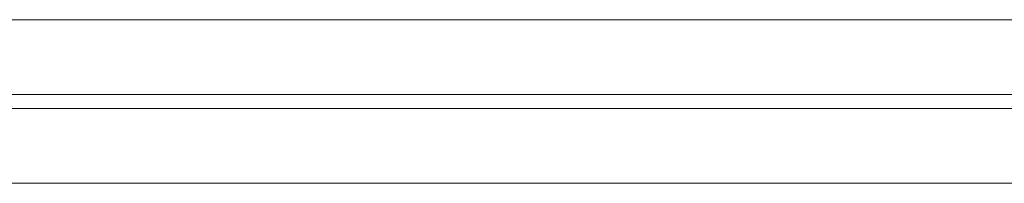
# Model space of a CAD drawing. Header units: inches. Extents: x 34737 to 291769, y 4926 to 74566.
# Tile 30 of 256: x 250061 to 250101, y 31126 to 31133. Entities that reach past the tile are written whole.
import ezdxf

# ---------------------------------------------------------------- set-up
doc = ezdxf.new("R2010")
doc.units = ezdxf.units.IN
doc.header["$LTSCALE"] = 300
doc.layers.add('_MB_szklo_0.15', color=142, linetype='Continuous', lineweight=15)

msp = doc.modelspace()

# ---------------------------------------------------------------- linework, layer by layer
at = {"layer": '_MB_szklo_0.15'}
for points in [[(250094.379, 31129.875), (249398.379, 31129.875), (249398.379, 31132.875), (250094.379, 31132.875)], [(250094.379, 31129.875), (250139.379, 31129.875), (250139.379, 31132.875), (250094.379, 31132.875)], [(250094.379, 31129.305), (249398.379, 31129.305), (249398.379, 31129.875), (250094.379, 31129.875)], [(250094.379, 31129.305), (250139.379, 31129.305), (250139.379, 31129.875), (250094.379, 31129.875)], [(250094.379, 31126.305), (249398.379, 31126.305), (249398.379, 31129.305), (250094.379, 31129.305)], [(250094.379, 31126.305), (250139.379, 31126.305), (250139.379, 31129.305), (250094.379, 31129.305)]]:
    msp.add_lwpolyline(points, dxfattribs=at)

doc.saveas('drawing.dxf')
